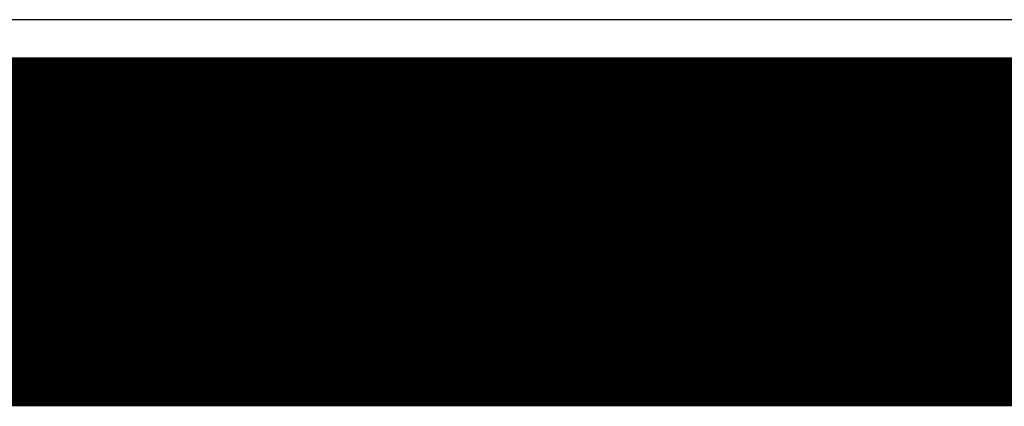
# Model space of a CAD drawing. Header units: millimetres. Extents: x -0.08 to 3.17, y -0.08 to 4.88.
# Tile 22 of 164: x 1.25 to 1.49, y -0.08 to 0.01. Entities that reach past the tile are written whole.
import ezdxf

# ---------------------------------------------------------------- set-up
doc = ezdxf.new("R2010")
doc.units = ezdxf.units.MM
doc.header["$MEASUREMENT"] = 0
for name, color, linetype in [('BottomLayer', 5, 'Continuous'), ('Mechanical3', 76, 'Continuous'), ('Mechanical4', 56, 'Continuous'), ('MidLayer1', 16, 'Continuous'), ('MidLayer2', 76, 'Continuous'), ('TopLayer', 1, 'Continuous')]:
    doc.layers.add(name, color=color, linetype=linetype)

msp = doc.modelspace()

# ---------------------------------------------------------------- linework, layer by layer
at = {"layer": 'BottomLayer'}
msp.add_line((1.52438, 0.01405), (0.09843, 0.01405), dxfattribs=at)
at = {"layer": 'Mechanical3', "const_width": 0.07874}
msp.add_lwpolyline([(0.099, -0.03937), (1.53543, -0.03937)], dxfattribs=at)
at = {"layer": 'Mechanical4', "const_width": 0.01}
msp.add_lwpolyline([(0.09843, 0), (2.97244, 0)], dxfattribs=at)
at = {"layer": 'MidLayer1'}
msp.add_line((1.52438, 0.01405), (0.09843, 0.01405), dxfattribs=at)
at = {"layer": 'MidLayer2'}
msp.add_line((1.5357, 0.01405), (0.09843, 0.01405), dxfattribs=at)
at = {"layer": 'TopLayer'}
msp.add_line((1.52438, 0.01405), (0.09843, 0.01405), dxfattribs=at)

doc.saveas('drawing.dxf')
